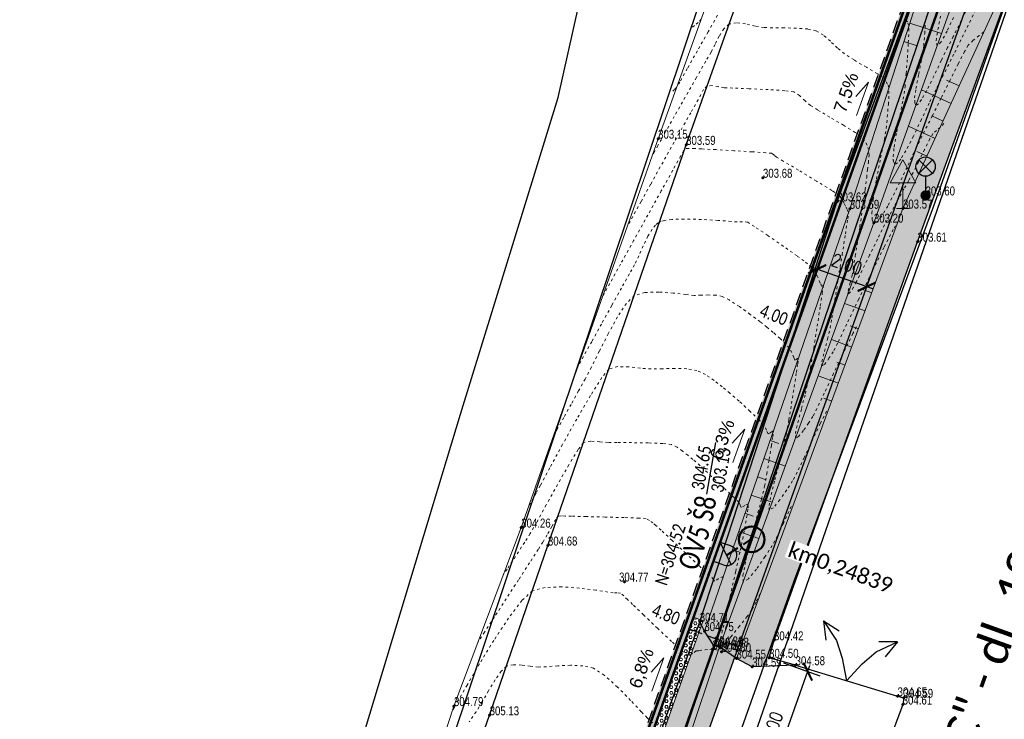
# Model space of a CAD drawing. Header units: feet. Extents: x -783217 to -782936, y -1044805 to -1043930.
# Tile 22 of 81: x -783107 to -783069, y -1044579 to -1044551. Entities that reach past the tile are written whole.
import ezdxf

# ---------------------------------------------------------------- set-up
doc = ezdxf.new("R2010")
doc.units = ezdxf.units.FT
doc.header["$MEASUREMENT"] = 0
for name, pattern in [('ACAD_ISO07W100', [3, 0, -3]), ('DASHED2', [0.375, 0.25, -0.125]), ('V1a', [1, 1, 0]), ('ČÁRKOVANÁ', [0.75, 0.5, -0.25])]:
    doc.linetypes.add(name, pattern=pattern)
doc.layers.get('Defpoints').update_dxf_attribs({"lineweight": 9})
for name, color, linetype, lineweight in [('_DZ vodorovné', 5, 'Continuous', 15), ('BOURÁNÍ', 1, 'Continuous', 50), ('Dopravní zařízen', 7, 'Continuous', 13), ('K_silniční obrubník', 1, 'Continuous', 50), ('K_záhon. obr.', 202, 'Continuous', 30), ('KAN-návrh', 16, 'KANVBRDO', 50), ('KAN-popis', 14, 'Continuous', 30), ('KN_hranice pozemků', 140, 'Continuous', 30), ('popis kan', 1, 'Continuous', 25), ('POPIS-VELKÉ', 1, 'Continuous', 50), ('S_UV NOVÉ', 14, 'Continuous', 30), ('S_UV přípojky', 24, 'DASHED2', 40), ('Vrstevnice', 250, 'ACAD_ISO07W100', 15), ('Vrstva 51', 7, 'Continuous', 0), ('Z_svahování', 36, 'Continuous', 9), ('Z_vjezd', 30, 'Continuous', 30), ('Z_VÝŠKY', 7, 'Continuous', 9), ('Z_VÝŠKY NETISK', 252, 'Continuous', 9), ('ŠRAFY', 9, 'Continuous', 9), ('šrafy varovné pásy', 230, 'Continuous', 5), ('šrafy-chodník pojízdný', 21, 'Continuous', 13)]:
    doc.layers.add(name, color=color, linetype=linetype, lineweight=lineweight)
for name, color, linetype in [('A_kóty směrová', 1, 'Continuous'), ('A_výšky a sklony', 1, 'Continuous'), ('K-HRANA KOMUNIKACE', 1, 'Continuous'), ('nové sklony', 1, 'Continuous'), ('S-Popis', 1, 'Continuous'), ('S_kabely NN', 92, 'SILVNNO'), ('S_KAN_NÁVRH_ZN', 24, 'Continuous'), ('S_LAMPY VO', 1, 'Continuous'), ('S_optický zaměřený', 200, 'SDELSPOJO'), ('Z_hrany ploch', 7, 'Continuous'), ('Z_oploceni', 3, 'PLOTDRTL')]:
    doc.layers.add(name, color=color, linetype=linetype)
doc.layers.add('SRF_CHODNÍKY', color=7, linetype='Continuous', lineweight=25, true_color=0xf5f089)
doc.layers.add('šrafy zeleň', color=7, linetype='Continuous', lineweight=13, true_color=0xdaf1b1)
doc.styles.add('calibri', font='calibri.ttf')
doc.styles.add('Legend', font='calibri.ttf')
doc.styles.add('ROMANS', font='romans.shx', dxfattribs={"width": 0.8})
doc.styles.add('Style-cs_Working', font='cs_Working.shx')
doc.styles.add('znacky', font='arial.ttf')
doc.linetypes.add('6.2321', pattern='A,3.5,-4,[24,dgnlstyle-is.shx,S=0.015865,R=0,X=0,Y=0],6,-3,3.5', length=20)
doc.linetypes.add('KANVBRDO', pattern='A,7,-6.5,[6,civil.shx,S=1,R=0,X=0,Y=0],-6.5', length=20)
doc.linetypes.add('PLOTDRTL', pattern='A,5,[95,civil.shx,S=1,R=0,X=0,Y=0],5', length=10)
doc.linetypes.add('SDELSPOJO', pattern='A,7,-6,[31,civil.shx,S=1,R=0,X=0,Y=0],-6', length=19)
doc.linetypes.add('SILVNNO', pattern='A,7,-6.5,[28,civil.shx,S=1,R=0,X=0,Y=0],-6.5', length=20)
doc.dimstyles.new('situ 250', dxfattribs={"dimscale": 0.25, "dimtxt": 2, "dimasz": 2.2, "dimexe": 2, "dimexo": 2, "dimgap": 0.8, "dimtad": 1, "dimrnd": 0.05, "dimzin": 3, "dimtxsty": 'ROMANS', "dimblk": 'ARCHTICK', "dimcen": 0.09, "dimdle": 1, "dimadec": 1, "dimazin": 3, "dimtfac": 1, "dimtofl": 0, "dimtmove": 0, "dimatfit": 2, "dimldrblk": 'TerminatorOpen_0.5', "dimfxl": 4, "dimfxlon": 1, "dimfrac": 2, "dimtzin": 3, "dimarcsym": 0})

# ---------------------------------------------------------------- blocks, each defined once
blk = doc.blocks.new('5.270')
at = {"layer": 'Dopravní zařízen', "linetype": 'Continuous'}
for p, q in [((0, 3.8), (-1, 2)), ((0, 3.8), (1, 2)), ((1, 2), (-1, 2)), ((0, 2), (0, 0)), ((-0.5, 0), (0.5, 0))]:
    blk.add_line(p, q, dxfattribs=at)
blk = doc.blocks.new('6.560')
at = {"layer": 'S_LAMPY VO', "linetype": 'Continuous'}
h = blk.add_hatch(color=256, dxfattribs=at)
edge = h.paths.add_edge_path()
edge.add_arc((0, 0), 0.4, 0, 360)
for p, q in [((-0.53, 1.72), (0.53, 2.78)), ((-0.53, 2.78), (0.53, 1.72)), ((0, 1.5), (0, 0.4))]:
    blk.add_line(p, q, dxfattribs=at)
blk.add_circle((0, 2.25), 0.75, dxfattribs=at)
blk = doc.blocks.new('Z58')
at = {"layer": 'Z_vjezd'}
for p, q in [((-0.3, 0.4), (-0.16, 0.28)), ((-0.3, 0.4), (-0.24, 0.26)), ((-0.3, 0.4), (-0.16, 0.36)), ((0.16, 0.28), (0.3, 0.4)), ((0.3, 0.4), (0.16, 0.36)), ((0.3, 0.4), (0.24, 0.26)), ((-0.16, 0.28), (-0.08, 0.16)), ((0.08, 0.16), (0.16, 0.28)), ((-0.08, 0.16), (0, 0)), ((0, 0), (0.08, 0.16))]:
    blk.add_line(p, q, dxfattribs=at)
blk = doc.blocks.new('_ArchTick')
at = {"color": 0, "linetype": 'ByBlock', "const_width": 0.15}
blk.add_lwpolyline([(-0.5, -0.5), (0.5, 0.5)], dxfattribs=at)
blk = doc.blocks.new('*D93')
at = {"layer": 'A_kóty směrová', "color": 0, "linetype": 'Continuous', "lineweight": -2, "ltscale": 0.5, "transparency": 16777216}
for p, q in [((-783076.039, -1044561.211), (-783075.871, -1044560.74)), ((-783073.878, -1044561.979), (-783076.274, -1044561.128)), ((-783074.114, -1044561.896), (-783073.946, -1044561.424))]:
    blk.add_line(p, q, dxfattribs=at)
at = {"layer": 'Defpoints', "color": 0, "linetype": 'Continuous', "ltscale": 0.5, "transparency": 16777216}
for p in [(-783076.09, -1044561.355), (-783076.039, -1044561.211), (-783074.165, -1044562.039)]:
    blk.add_point(p, dxfattribs=at)
at = {"layer": 'A_kóty směrová', "color": 0, "linetype": 'Continuous', "lineweight": -2, "ltscale": 0.5, "transparency": 16777216, "xscale": 0.55, "yscale": 0.55, "zscale": 0.55}
for p, rotation in [((-783076.039, -1044561.211), 160.4333316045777), ((-783074.114, -1044561.896), 340.4333316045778)]:
    blk.add_blockref('_ArchTick', p, dxfattribs=dict(at, rotation=rotation))
at = {"layer": 'A_kóty směrová', "color": 0, "linetype": 'Continuous', "ltscale": 0.5, "transparency": 16777216, "insert": (-783074.91, -1044561.085), "char_height": 0.5, "attachment_point": 5, "rotation": 340.4333, "style": 'ROMANS'}
blk.add_mtext('2,00', dxfattribs=at)
blk = doc.blocks.new('TerminatorOpen_0.5')
at = {"color": 0, "linetype": 'ByBlock', "lineweight": -2}
for q in [(-1, 0.25), (-1, 0), (-1, -0.25)]:
    blk.add_line((0, 0), q, dxfattribs=at)
blk = doc.blocks.new('*D94')
at = {"layer": 'A_kóty směrová', "color": 0, "linetype": 'Continuous', "lineweight": -2, "ltscale": 0.5, "transparency": 16777216}
for p, q in [((-783078.168, -1044581.822), (-783076.321, -1044576.641)), ((-783077.347, -1044576.541), (-783075.934, -1044577.044)), ((-783079.026, -1044581.251), (-783077.613, -1044581.754))]:
    blk.add_line(p, q, dxfattribs=at)
at = {"layer": 'Defpoints', "color": 0, "linetype": 'Continuous', "ltscale": 0.5, "transparency": 16777216}
for p in [(-783079.105, -1044575.914), (-783076.405, -1044576.877), (-783080.784, -1044580.624)]:
    blk.add_point(p, dxfattribs=at)
at = {"layer": 'A_kóty směrová', "color": 0, "linetype": 'Continuous', "lineweight": -2, "ltscale": 0.5, "transparency": 16777216, "xscale": 0.55, "yscale": 0.55, "zscale": 0.55}
for p, rotation in [((-783076.405, -1044576.877), 70.38475280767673), ((-783078.084, -1044581.586), 250.3847528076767)]:
    blk.add_blockref('_ArchTick', p, dxfattribs=dict(at, rotation=rotation))
at = {"layer": 'A_kóty směrová', "color": 0, "linetype": 'Continuous', "ltscale": 0.5, "transparency": 16777216, "insert": (-783077.713, -1044579.064), "char_height": 0.5, "attachment_point": 5, "rotation": 70.3848, "style": 'ROMANS'}
blk.add_mtext('5,00', dxfattribs=at)
blk = doc.blocks.new('A$C143a287d')
at = {"layer": 'S_KAN_NÁVRH_ZN', "linetype": 'Continuous', "lineweight": 30, "ltscale": 0.7}
h = blk.add_hatch(color=256, dxfattribs=at)
h.dxf.hatch_style = 1
edge = h.paths.add_edge_path()
edge.add_arc((-0.422, -0.376), 0.4, 131.6822, 266.6822)
edge.add_line((-0.446, -0.776), (-0.046, -0.799))
edge.add_line((-0.046, -0.799), (-0.688, -0.077))
for points in [[(-0.399, 0.023), (0, 0), (-0.046, -0.799), (-0.446, -0.776)], [(-0.688, -0.077), (-0.046, -0.799)]]:
    blk.add_lwpolyline(points, dxfattribs=at)
blk.add_arc((-0.422, -0.376), 0.4, 86.6822, 266.6836, dxfattribs=at)

msp = doc.modelspace()

# ---------------------------------------------------------------- hatches: boundary and pattern name
at = {"layer": 'SRF_CHODNÍKY', "linetype": 'Continuous', "ltscale": 0.5}
h = msp.add_hatch(color=256, dxfattribs=at)
h.dxf.hatch_style = 1
h.paths.add_polyline_path([(-783060.926, -1044524.868), (-783060.439, -1044523.347), (-783062.34, -1044522.67), (-783080.854, -1044574.761), (-783080.478, -1044574.895), (-783080.645, -1044575.366), (-783079.106, -1044575.914)])
at = {"layer": 'ŠRAFY', "linetype": 'Continuous', "ltscale": 0.5}
h = msp.add_hatch(color=256, dxfattribs=at)
h.dxf.hatch_style = 1
h.paths.add_polyline_path([(-783062.34, -1044522.67), (-783062.623, -1044522.57), (-783069.763, -1044542.659), (-783069.47, -1044542.729)])
h.paths.add_polyline_path([(-783069.47, -1044542.729), (-783069.763, -1044542.659), (-783079.224, -1044569.276), (-783078.959, -1044569.428)])
h.paths.add_polyline_path([(-783078.959, -1044569.428), (-783079.224, -1044569.276), (-783093.721, -1044610.064), (-783093.456, -1044610.214)])
h.paths.add_polyline_path([(-783098.775, -1044624.285), (-783098.479, -1044624.347), (-783093.456, -1044610.214), (-783093.721, -1044610.064)])
at = {"layer": 'šrafy varovné pásy', "linetype": 'Continuous', "ltscale": 0.5}
h = msp.add_hatch(dxfattribs=at)
h.set_pattern_fill('HEX', color=256, scale=0.5)
h.set_pattern_definition([(0, (0, 0), (0, 0.108253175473), [0.0625, -0.125]), (120, (0, 0), (-0.09375, -0.0541265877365), [0.0625, -0.125]), (60, (0.0625, 0), (-0.09375, 0.0541265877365), [0.0625, -0.125])])
h.paths.add_polyline_path([(-783082.32, -1044580.078), (-783082.697, -1044579.944), (-783082.864, -1044580.415), (-783082.487, -1044580.549)])
h.paths.add_polyline_path([(-783080.645, -1044575.366), (-783081.022, -1044575.232), (-783082.697, -1044579.944), (-783082.32, -1044580.078)])
h.paths.add_polyline_path([(-783080.478, -1044574.895), (-783080.854, -1044574.761), (-783081.022, -1044575.232), (-783080.645, -1044575.366)])
at = {"layer": 'šrafy zeleň', "linetype": 'Continuous', "ltscale": 0.5}
h = msp.add_hatch(color=256, dxfattribs=at)
h.dxf.hatch_style = 1
h.paths.add_polyline_path([(-783060.365, -1044527.15), (-783060.58, -1044527.09), (-783059.61, -1044524.97), (-783058.974, -1044522.04), (-783059.95, -1044521.82), (-783060.926, -1044524.868), (-783075.759, -1044566.514), (-783074.53, -1044566.789), (-783072.14, -1044560.14), (-783067.59, -1044547.7)])
h.paths.add_polyline_path([(-783079.251, -1044576.321), (-783079.18, -1044576.37), (-783078.57, -1044576.69), (-783078.017, -1044576.67), (-783077.91, -1044576.34), (-783077.72, -1044575.66), (-783074.53, -1044566.789), (-783075.759, -1044566.514)])
h.paths.add_polyline_path([(-783080.33, -1044580.1), (-783080.566, -1044580.012), (-783090.395, -1044607.61), (-783089.211, -1044608.139), (-783087.34, -1044603.13), (-783084.19, -1044595.26), (-783079.71, -1044581.91), (-783079.267, -1044580.538)])
h.paths.add_polyline_path([(-783096.508, -1044624.762), (-783095.549, -1044625.051), (-783089.211, -1044608.139), (-783090.395, -1044607.61)])
at = {"layer": 'šrafy-chodník pojízdný', "linetype": 'Continuous', "ltscale": 0.5, "transparency": 33554687}
h = msp.add_hatch(color=256, dxfattribs=at)
h.dxf.hatch_style = 1
h.paths.add_polyline_path([(-783079.106, -1044575.914), (-783080.645, -1044575.366), (-783082.32, -1044580.078), (-783080.784, -1044580.624)])

# ---------------------------------------------------------------- linework, layer by layer
at = {"layer": '_DZ vodorovné', "linetype": 'V1a', "const_width": 0.1}
msp.add_lwpolyline([(-783062.528, -1044522.603), (-783098.926, -1044625.008), (-783100.114, -1044628.336), (-783102.075, -1044633.946)], dxfattribs=at)
at = {"layer": 'BOURÁNÍ', "color": 146, "linetype": '6.2321', "lineweight": 18, "ltscale": 0.1, "true_color": 0x105689}
msp.add_lwpolyline([(-783081.154, -1044579.836), (-783079.84, -1044575.91)], dxfattribs=at)
at = {"layer": 'K-HRANA KOMUNIKACE', "linetype": 'ČÁRKOVANÁ'}
for points in [[(-783062.623, -1044522.57), (-783098.775, -1044624.285)], [(-783079.105, -1044575.914), (-783081.022, -1044575.232)]]:
    msp.add_lwpolyline(points, dxfattribs=at)
at = {"layer": 'KAN-návrh', "ltscale": 0.5}
msp.add_circle((-783078.588, -1044571.728), 0.5, dxfattribs=at)
at = {"layer": 'KN_hranice pozemků', "linetype": 'Continuous'}
msp.add_line((-783059.85, -1044525.77), (-783073.19, -1044564.12), dxfattribs=at)
at = {"layer": 'nové sklony', "lineweight": 15, "ltscale": 0.1}
for points in [[(-783074.507, -1044555.23), (-783074.038, -1044553.93), (-783074.529, -1044554.482)], [(-783079.326, -1044568.735), (-783078.858, -1044567.435), (-783079.349, -1044567.986)], [(-783082.475, -1044577.645), (-783082.007, -1044576.345), (-783082.498, -1044576.897)]]:
    msp.add_lwpolyline(points, dxfattribs=at)
at = {"layer": 'S-Popis'}
msp.add_lwpolyline([(-783080.333, -1044569.963), (-783079.979, -1044567.957)], dxfattribs=at)
at = {"layer": 'S_kabely NN', "ltscale": 0.2}
msp.add_lwpolyline([(-783059.674, -1044525.622), (-783059.69, -1044526.42), (-783062.37, -1044532.83), (-783066.22, -1044543.82), (-783071.52, -1044558.79), (-783076.96, -1044573.39), (-783080.84, -1044584.31), (-783084.85, -1044595.27), (-783087.76, -1044602.34), (-783089.73, -1044611.34), (-783092.12, -1044620.34), (-783093.64, -1044627.69), (-783094.104, -1044629.334)], dxfattribs=at)
at = {"layer": 'S_optický zaměřený', "ltscale": 0.2, "flags": 128}
msp.add_lwpolyline([(-783134.21, -1044632.63), (-783126.9, -1044630.7), (-783120.03, -1044629.43), (-783119.53, -1044629.27), (-783115.83, -1044626.39), (-783113.32, -1044623.66), (-783105.91, -1044611.59), (-783101.43, -1044602.15), (-783096.31, -1044587.98), (-783089.92, -1044566.85), (-783086.12, -1044554.52), (-783083.93, -1044544.71), (-783085.56, -1044536.16), (-783090.74, -1044529.25), (-783095.32, -1044524.08), (-783096.55, -1044518.88), (-783095.64, -1044513.44), (-783091.08, -1044503.97), (-783087.4, -1044498.42)], dxfattribs=at)
at = {"layer": 'S_UV přípojky', "ltscale": 2}
msp.add_lwpolyline([(-783079.54, -1044572.336), (-783078.588, -1044571.71)], dxfattribs=at)
at = {"layer": 'Vrstevnice', "ltscale": 0.04}
for points, elevation in [([(-783070.061, -1044550.781), (-783070.428, -1044551.522), (-783070.742, -1044552.153), (-783070.962, -1044552.583), (-783071.212, -1044553.09), (-783071.495, -1044553.69), (-783071.776, -1044554.259), (-783071.976, -1044554.61), (-783072.1, -1044554.77), (-783072.165, -1044554.813), (-783072.193, -1044554.813), (-783072.215, -1044554.798), (-783072.242, -1044554.73), (-783072.245, -1044554.545), (-783072.197, -1044554.18), (-783072.088, -1044553.613), (-783071.97, -1044553.021), (-783071.891, -1044552.513), (-783071.852, -1044552.028), (-783071.806, -1044551.368)], 302.8), ([(-783069.768, -1044550.92), (-783070.252, -1044551.892), (-783070.723, -1044552.842), (-783071.129, -1044553.655), (-783071.414, -1044554.211), (-783071.68, -1044554.747), (-783071.981, -1044555.385), (-783072.291, -1044556.033), (-783072.584, -1044556.597), (-783072.787, -1044556.927), (-783072.914, -1044557.072), (-783072.982, -1044557.108), (-783073.011, -1044557.107), (-783073.036, -1044557.091), (-783073.068, -1044557.021), (-783073.082, -1044556.833), (-783073.046, -1044556.458), (-783072.945, -1044555.858), (-783072.814, -1044555.204), (-783072.693, -1044554.593), (-783072.62, -1044554.12), (-783072.575, -1044553.593), (-783072.529, -1044552.98), (-783072.492, -1044552.389), (-783072.469, -1044551.933), (-783072.467, -1044551.723), (-783072.529, -1044551.579), (-783072.622, -1044551.452)], 303), ([(-783079.92, -1044551.326), (-783080.288, -1044551.97), (-783080.704, -1044552.707), (-783081.097, -1044553.402), (-783081.391, -1044553.923), (-783081.513, -1044554.136), (-783081.592, -1044554.211), (-783081.663, -1044554.274)], 303), ([(-783080.557, -1044551.477), (-783080.677, -1044551.6), (-783080.813, -1044551.719), (-783080.908, -1044551.8)], 302.8), ([(-783070.735, -1044551.413), (-783070.985, -1044551.939), (-783071.214, -1044552.364), (-783071.374, -1044552.52), (-783071.41, -1044552.318), (-783071.342, -1044551.883), (-783071.237, -1044551.364)], 302.6), ([(-783069.549, -1044551.974), (-783069.733, -1044552.118), (-783069.964, -1044552.297), (-783070.161, -1044552.49), (-783070.302, -1044552.733), (-783070.549, -1044553.214), (-783070.865, -1044553.849), (-783071.214, -1044554.554), (-783071.559, -1044555.246), (-783071.865, -1044555.839), (-783072.177, -1044556.468), (-783072.543, -1044557.245), (-783072.927, -1044558.047), (-783073.294, -1044558.755), (-783073.55, -1044559.171), (-783073.709, -1044559.355), (-783073.794, -1044559.402), (-783073.83, -1044559.4), (-783073.86, -1044559.379), (-783073.899, -1044559.284), (-783073.913, -1044559.023), (-783073.864, -1044558.508), (-783073.732, -1044557.706), (-783073.569, -1044556.873), (-783073.424, -1044556.162), (-783073.349, -1044555.727), (-783073.309, -1044555.29), (-783073.269, -1044554.8), (-783073.244, -1044554.376), (-783073.248, -1044554.142), (-783073.299, -1044554.003), (-783073.379, -1044553.864), (-783073.473, -1044553.748), (-783073.697, -1044553.599), (-783074.126, -1044553.348), (-783074.604, -1044553.066), (-783074.979, -1044552.829), (-783075.25, -1044552.601), (-783075.522, -1044552.339), (-783075.8, -1044552.096), (-783076.09, -1044551.926), (-783076.411, -1044551.858), (-783076.849, -1044551.826), (-783077.329, -1044551.817), (-783077.774, -1044551.814), (-783078.108, -1044551.803), (-783078.456, -1044551.745), (-783078.83, -1044551.664), (-783079.184, -1044551.617), (-783079.468, -1044551.664), (-783079.679, -1044551.849), (-783079.858, -1044552.138), (-783080.017, -1044552.463), (-783080.172, -1044552.759), (-783080.38, -1044553.117), (-783080.741, -1044553.749), (-783081.175, -1044554.512), (-783081.601, -1044555.263), (-783081.938, -1044555.859), (-783082.106, -1044556.157), (-783082.239, -1044556.395), (-783082.376, -1044556.642), (-783082.47, -1044556.812)], 303.2), ([(-783071.112, -1044555.536), (-783071.252, -1044555.691), (-783071.399, -1044555.805), (-783071.533, -1044555.928), (-783071.65, -1044556.139), (-783071.857, -1044556.552), (-783072.098, -1044557.038), (-783072.316, -1044557.466), (-783072.481, -1044557.769), (-783072.665, -1044558.099), (-783072.857, -1044558.441), (-783073.046, -1044558.781), (-783073.219, -1044559.103), (-783073.413, -1044559.483), (-783073.69, -1044560.039), (-783074, -1044560.666), (-783074.292, -1044561.257), (-783074.516, -1044561.709), (-783074.623, -1044561.914), (-783074.745, -1044562.098), (-783074.849, -1044562.198), (-783074.83, -1044562.049), (-783074.752, -1044561.745), (-783074.682, -1044561.452), (-783074.634, -1044561.173), (-783074.555, -1044560.691), (-783074.464, -1044560.115), (-783074.377, -1044559.556), (-783074.312, -1044559.123), (-783074.245, -1044558.643), (-783074.173, -1044558.11), (-783074.113, -1044557.636), (-783074.078, -1044557.333), (-783074.046, -1044557.065), (-783074.018, -1044556.785), (-783074.028, -1044556.562), (-783074.095, -1044556.379), (-783074.201, -1044556.197), (-783074.324, -1044556.044), (-783074.557, -1044555.884), (-783075.013, -1044555.607), (-783075.549, -1044555.29), (-783076.025, -1044555.008), (-783076.3, -1044554.838), (-783076.511, -1044554.655), (-783076.725, -1044554.454), (-783076.948, -1044554.311), (-783077.299, -1044554.261), (-783077.944, -1044554.219), (-783078.685, -1044554.185), (-783079.324, -1044554.16), (-783079.663, -1044554.145), (-783079.893, -1044554.104), (-783080.132, -1044554.059), (-783080.325, -1044554.077), (-783080.459, -1044554.21), (-783080.568, -1044554.414), (-783080.668, -1044554.611), (-783080.778, -1044554.798), (-783080.961, -1044555.118), (-783081.183, -1044555.509), (-783081.411, -1044555.912), (-783081.611, -1044556.266), (-783081.827, -1044556.653), (-783082.149, -1044557.231), (-783082.523, -1044557.906), (-783082.897, -1044558.58), (-783083.218, -1044559.157), (-783083.43, -1044559.54)], 303.4), ([(-783072.988, -1044559.527), (-783073.078, -1044559.668), (-783073.441, -1044560.369), (-783073.913, -1044561.327), (-783074.421, -1044562.376), (-783074.889, -1044563.352), (-783075.246, -1044564.091), (-783075.415, -1044564.428), (-783075.571, -1044564.667), (-783075.747, -1044564.906), (-783075.867, -1044564.997), (-783075.856, -1044564.815), (-783075.759, -1044564.413), (-783075.633, -1044563.929), (-783075.533, -1044563.503), (-783075.465, -1044563.11), (-783075.351, -1044562.417), (-783075.212, -1044561.555), (-783075.068, -1044560.652), (-783074.941, -1044559.839), (-783074.851, -1044559.246), (-783074.819, -1044559.002), (-783074.868, -1044558.881), (-783074.933, -1044558.763), (-783074.987, -1044558.651), (-783075.074, -1044558.484), (-783075.175, -1044558.34), (-783075.464, -1044558.148), (-783076.068, -1044557.778), (-783076.771, -1044557.355), (-783077.36, -1044557.003), (-783077.621, -1044556.846), (-783077.713, -1044556.767), (-783077.807, -1044556.696), (-783078.037, -1044556.676), (-783078.579, -1044556.641), (-783079.28, -1044556.599), (-783079.988, -1044556.557), (-783080.548, -1044556.526), (-783080.808, -1044556.512), (-783081.041, -1044556.51), (-783081.189, -1044556.513), (-783081.236, -1044556.592), (-783081.352, -1044556.802), (-783081.661, -1044557.358), (-783082.107, -1044558.159), (-783082.631, -1044559.102), (-783083.178, -1044560.086), (-783083.692, -1044561.01), (-783084.115, -1044561.771), (-783084.391, -1044562.268)], 303.6), ([(-783074.512, -1044563.449), (-783074.652, -1044563.719), (-783075.012, -1044564.456), (-783075.399, -1044565.269), (-783075.762, -1044566.036), (-783076.049, -1044566.634), (-783076.208, -1044566.942), (-783076.376, -1044567.202), (-783076.576, -1044567.493), (-783076.762, -1044567.722), (-783076.886, -1044567.795), (-783076.886, -1044567.61), (-783076.792, -1044567.187), (-783076.648, -1044566.632), (-783076.498, -1044566.052), (-783076.385, -1044565.555), (-783076.294, -1044565.036), (-783076.172, -1044564.28), (-783076.039, -1044563.434), (-783075.917, -1044562.645), (-783075.842, -1044562.156), (-783075.807, -1044561.922), (-783075.796, -1044561.846), (-783075.795, -1044561.836), (-783075.803, -1044561.84), (-783075.839, -1044561.861), (-783075.865, -1044561.875), (-783075.917, -1044561.749), (-783076.027, -1044561.491), (-783076.143, -1044561.273), (-783076.265, -1044561.136), (-783076.411, -1044561.006), (-783076.556, -1044560.888), (-783076.825, -1044560.693), (-783077.351, -1044560.322), (-783077.962, -1044559.897), (-783078.484, -1044559.543), (-783078.743, -1044559.382), (-783078.945, -1044559.361), (-783079.154, -1044559.368), (-783079.391, -1044559.35), (-783079.894, -1044559.312), (-783080.544, -1044559.274), (-783081.221, -1044559.258), (-783081.701, -1044559.275), (-783081.986, -1044559.312), (-783082.125, -1044559.351), (-783082.177, -1044559.376), (-783082.23, -1044559.41), (-783082.33, -1044559.494), (-783082.467, -1044559.657), (-783082.629, -1044559.924), (-783082.81, -1044560.304), (-783082.98, -1044560.692), (-783083.152, -1044561.04), (-783083.35, -1044561.391), (-783083.658, -1044561.945), (-783084.035, -1044562.622), (-783084.436, -1044563.345), (-783084.818, -1044564.034), (-783085.137, -1044564.61), (-783085.351, -1044564.996)], 303.8), ([(-783075.675, -1044566.738), (-783075.919, -1044567.223), (-783076.225, -1044567.866), (-783076.541, -1044568.538), (-783076.817, -1044569.111), (-783077, -1044569.456), (-783077.224, -1044569.803), (-783077.492, -1044570.191), (-783077.74, -1044570.496), (-783077.905, -1044570.593), (-783077.914, -1044570.412), (-783077.83, -1044569.991), (-783077.687, -1044569.416), (-783077.517, -1044568.769), (-783077.356, -1044568.138), (-783077.236, -1044567.606), (-783077.141, -1044567.075), (-783077.037, -1044566.444), (-783076.935, -1044565.801), (-783076.849, -1044565.233), (-783076.799, -1044564.891), (-783076.777, -1044564.73), (-783076.771, -1044564.678), (-783076.771, -1044564.671), (-783076.776, -1044564.671), (-783076.802, -1044564.685), (-783076.856, -1044564.72), (-783076.908, -1044564.746), (-783076.95, -1044564.651), (-783077.031, -1044564.454), (-783077.125, -1044564.277), (-783077.26, -1044564.129), (-783077.487, -1044563.909), (-783077.752, -1044563.67), (-783077.996, -1044563.464), (-783078.257, -1044563.26), (-783078.642, -1044562.972), (-783079.07, -1044562.666), (-783079.46, -1044562.409), (-783079.732, -1044562.268), (-783079.987, -1044562.22), (-783080.269, -1044562.214), (-783080.557, -1044562.226), (-783080.828, -1044562.232), (-783081.15, -1044562.201), (-783081.64, -1044562.142), (-783082.204, -1044562.099), (-783082.744, -1044562.116), (-783083.164, -1044562.238), (-783083.467, -1044562.54), (-783083.813, -1044563.067), (-783084.173, -1044563.722), (-783084.521, -1044564.408), (-783084.829, -1044565.029), (-783085.069, -1044565.488), (-783085.331, -1044565.952), (-783085.621, -1044566.473), (-783085.904, -1044566.985), (-783086.146, -1044567.424), (-783086.312, -1044567.724)], 304), ([(-783077.049, -1044570.453), (-783077.137, -1044570.638), (-783077.357, -1044571.117), (-783077.588, -1044571.597), (-783077.793, -1044571.97), (-783078.073, -1044572.404), (-783078.407, -1044572.889), (-783078.717, -1044573.27), (-783078.923, -1044573.392), (-783078.929, -1044573.133), (-783078.811, -1044572.535), (-783078.617, -1044571.744), (-783078.399, -1044570.904), (-783078.206, -1044570.16), (-783078.088, -1044569.658), (-783078.002, -1044569.18), (-783077.907, -1044568.617), (-783077.821, -1044568.078), (-783077.771, -1044567.736), (-783077.749, -1044567.57), (-783077.745, -1044567.514), (-783077.746, -1044567.505), (-783077.756, -1044567.505), (-783077.793, -1044567.525), (-783077.871, -1044567.579), (-783077.951, -1044567.618), (-783078.016, -1044567.48), (-783078.107, -1044567.281), (-783078.289, -1044567.091), (-783078.655, -1044566.739), (-783079.079, -1044566.348), (-783079.436, -1044566.039), (-783079.734, -1044565.794), (-783080.054, -1044565.538), (-783080.387, -1044565.311), (-783080.721, -1044565.154), (-783081.114, -1044565.085), (-783081.586, -1044565.074), (-783082.07, -1044565.088), (-783082.502, -1044565.096), (-783082.922, -1044565.063), (-783083.374, -1044565.012), (-783083.803, -1044565.005), (-783084.151, -1044565.1), (-783084.424, -1044565.43), (-783084.865, -1044566.128), (-783085.4, -1044567.046), (-783085.953, -1044568.035), (-783086.451, -1044568.946), (-783086.82, -1044569.629), (-783086.985, -1044569.936), (-783087.09, -1044570.122), (-783087.198, -1044570.318), (-783087.272, -1044570.452)], 304.2), ([(-783078.265, -1044573.845), (-783078.42, -1044574.176), (-783078.586, -1044574.484), (-783078.764, -1044574.727), (-783079.062, -1044575.105), (-783079.388, -1044575.51), (-783079.609, -1044575.779), (-783079.72, -1044575.914), (-783079.757, -1044575.958), (-783079.762, -1044575.964), (-783079.771, -1044575.96), (-783079.809, -1044575.937), (-783079.836, -1044575.92), (-783079.952, -1044575.897), (-783080.065, -1044575.874), (-783080.098, -1044575.803), (-783079.996, -1044575.846), (-783079.872, -1044575.877), (-783079.798, -1044575.592), (-783079.634, -1044574.883), (-783079.425, -1044573.946), (-783079.21, -1044572.974), (-783079.035, -1044572.164), (-783078.94, -1044571.71), (-783078.866, -1044571.321), (-783078.787, -1044570.876), (-783078.729, -1044570.505), (-783078.722, -1044570.34), (-783078.86, -1044570.409), (-783078.994, -1044570.489), (-783079.042, -1044570.397), (-783079.088, -1044570.284), (-783079.261, -1044570.115), (-783079.659, -1044569.737), (-783080.149, -1044569.277), (-783080.599, -1044568.861), (-783080.876, -1044568.615), (-783081.069, -1044568.456), (-783081.277, -1044568.289), (-783081.493, -1044568.142), (-783081.71, -1044568.04), (-783082.048, -1044567.996), (-783082.616, -1044567.973), (-783083.262, -1044567.963), (-783083.833, -1044567.961), (-783084.176, -1044567.96), (-783084.508, -1044567.93), (-783084.855, -1044567.904), (-783085.138, -1044567.963), (-783085.348, -1044568.235), (-783085.707, -1044568.826), (-783086.143, -1044569.592), (-783086.587, -1044570.39), (-783086.967, -1044571.075), (-783087.213, -1044571.503), (-783087.425, -1044571.84), (-783087.667, -1044572.214), (-783087.906, -1044572.58), (-783088.112, -1044572.892), (-783088.252, -1044573.106)], 304.4), ([(-783079.696, -1044573.237), (-783079.698, -1044573.174), (-783079.883, -1044573.256), (-783080.036, -1044573.361), (-783080.07, -1044573.288), (-783080.23, -1044573.137), (-783080.629, -1044572.762), (-783081.152, -1044572.271), (-783081.685, -1044571.774), (-783082.111, -1044571.377), (-783082.316, -1044571.191), (-783082.436, -1044571.092), (-783082.566, -1044570.994), (-783082.699, -1044570.927), (-783082.974, -1044570.904), (-783083.559, -1044570.881), (-783084.298, -1044570.86), (-783085.031, -1044570.842), (-783085.602, -1044570.829), (-783085.85, -1044570.824), (-783085.994, -1044570.813), (-783086.125, -1044570.825), (-783086.213, -1044570.952), (-783086.37, -1044571.226), (-783086.552, -1044571.552), (-783086.718, -1044571.837), (-783086.897, -1044572.118), (-783087.233, -1044572.638), (-783087.668, -1044573.308), (-783088.144, -1044574.04), (-783088.603, -1044574.747), (-783088.988, -1044575.339), (-783089.241, -1044575.728)], 304.6), ([(-783079.896, -1044576.044), (-783079.956, -1044576.029), (-783080.12, -1044576.01), (-783080.31, -1044576.02), (-783080.545, -1044576.049), (-783080.664, -1044576.066), (-783080.753, -1044576.068), (-783080.883, -1044576.167), (-783081.078, -1044576.257), (-783081.278, -1044576.096), (-783081.709, -1044575.703), (-783082.255, -1044575.189), (-783082.8, -1044574.67), (-783083.228, -1044574.259), (-783083.425, -1044574.071), (-783083.569, -1044573.925), (-783083.698, -1044573.819), (-783083.834, -1044573.807), (-783083.978, -1044573.813), (-783084.183, -1044573.779), (-783084.657, -1044573.704), (-783085.293, -1044573.625), (-783085.987, -1044573.578), (-783086.633, -1044573.602), (-783087.125, -1044573.733), (-783087.531, -1044574.105), (-783088.054, -1044574.793), (-783088.627, -1044575.662), (-783089.187, -1044576.576), (-783089.669, -1044577.4), (-783090.008, -1044577.996), (-783090.139, -1044578.231), (-783090.187, -1044578.302), (-783090.226, -1044578.36), (-783090.222, -1044578.327)], 304.8), ([(-783082.446, -1044578.878), (-783082.66, -1044578.678), (-783082.886, -1044578.439), (-783083.301, -1044577.997), (-783083.812, -1044577.481), (-783084.326, -1044577.02), (-783084.749, -1044576.744), (-783085.157, -1044576.651), (-783085.643, -1044576.631), (-783086.139, -1044576.654), (-783086.579, -1044576.688), (-783086.894, -1044576.702), (-783087.208, -1044576.672), (-783087.546, -1044576.625), (-783087.868, -1044576.609), (-783088.134, -1044576.67), (-783088.337, -1044576.861), (-783088.575, -1044577.203), (-783088.831, -1044577.625), (-783089.085, -1044578.062), (-783089.321, -1044578.442), (-783089.583, -1044578.835)], 305)]:
    msp.add_lwpolyline(points, dxfattribs=dict(at, elevation=elevation))
at = {"layer": 'Vrstva 51', "color": 7, "linetype": 'Continuous', "lineweight": 53}
for p in [(-783082.23, -1044556.13), (-783081.14, -1044556.37), (-783078.15, -1044557.65), (-783071.82, -1044558.34), (-783075.26, -1044558.57), (-783074.77, -1044558.86), (-783072.7, -1044558.85), (-783073.83, -1044559.4), (-783072.14, -1044560.14), (-783087.56, -1044571.27), (-783086.52, -1044571.97), (-783083.54, -1044573.38), (-783080.61, -1044574.94), (-783080.43, -1044575.3), (-783077.72, -1044575.66), (-783080.12, -1044576.01), (-783080.06, -1044575.86), (-783079.84, -1044575.91), (-783079.76, -1044576.11), (-783079.18, -1044576.37), (-783077.91, -1044576.34), (-783078.57, -1044576.69), (-783076.88, -1044576.63), (-783072.91, -1044577.84), (-783072.67, -1044577.9), (-783090.18, -1044578.22), (-783072.71, -1044578.16), (-783088.79, -1044578.58)]:
    msp.add_point(p, dxfattribs=at)
at = {"layer": 'Z_hrany ploch', "linetype": 'Continuous', "flags": 128}
for points in [[(-783093.09, -1044609.25), (-783090.85, -1044603.07), (-783087.45, -1044594.06), (-783082.43, -1044580.06), (-783080.61, -1044574.94), (-783075.26, -1044558.57), (-783070.75, -1044546.4), (-783064.87, -1044529.05), (-783062.68, -1044523.7), (-783062.34, -1044522.67), (-783061.58, -1044521.32), (-783060.38, -1044519.66)], [(-783108.66, -1044629.62), (-783106.23, -1044627.87), (-783104.99, -1044624.45), (-783098.76, -1044606.92), (-783096.54, -1044600.29), (-783093.21, -1044591.23), (-783088.79, -1044578.58), (-783086.52, -1044571.97), (-783081.14, -1044556.37), (-783076.68, -1044543.82), (-783071.05, -1044527.48), (-783069.78, -1044522.09), (-783069.11, -1044520.14)], [(-783079.18, -1044576.37), (-783079.84, -1044575.91), (-783080.06, -1044575.86), (-783080.43, -1044575.3), (-783080.61, -1044574.94)], [(-783076.88, -1044576.63), (-783078.57, -1044576.69), (-783079.18, -1044576.37)]]:
    msp.add_lwpolyline(points, dxfattribs=at)
at = {"layer": 'Z_oploceni', "ltscale": 0.5, "flags": 128}
for points in [[(-783077.72, -1044575.66), (-783072.14, -1044560.14), (-783067.59, -1044547.7), (-783060.15, -1044527.21)], [(-783076.88, -1044576.63), (-783077.91, -1044576.34), (-783077.72, -1044575.66)], [(-783072.91, -1044577.84), (-783072.67, -1044577.9), (-783072.71, -1044578.16)]]:
    msp.add_lwpolyline(points, dxfattribs=at)
at = {"layer": 'Z_svahování', "linetype": 'Continuous', "flags": 128}
for points in [[(-783080.43, -1044575.3), (-783074.77, -1044558.86), (-783070.75, -1044546.4), (-783064.52, -1044529.03), (-783062.66, -1044524.19)], [(-783079.84, -1044575.91), (-783073.83, -1044559.4), (-783069.45, -1044547.13), (-783063.4, -1044529.4), (-783062, -1044524.56)], [(-783106.13, -1044624.37), (-783099.93, -1044606.48), (-783097.68, -1044600.2), (-783094.2, -1044590.51), (-783090.18, -1044578.22), (-783087.56, -1044571.27), (-783082.23, -1044556.13), (-783077.69, -1044543.5), (-783072.23, -1044527.26)], [(-783079.18, -1044576.37), (-783072.7, -1044558.85), (-783067.59, -1044547.7)], [(-783072.437, -1044551.628), (-783071.198, -1044552.028)], [(-783072.667, -1044552.342), (-783072.18, -1044552.499)], [(-783070.513, -1044554.078), (-783071, -1044553.855)], [(-783070.826, -1044554.76), (-783071.984, -1044554.229)], [(-783071.138, -1044555.442), (-783071.578, -1044555.24)], [(-783071.451, -1044556.124), (-783072.49, -1044555.647)], [(-783071.763, -1044556.805), (-783072.155, -1044556.626)], [(-783073.914, -1044562.132), (-783074.235, -1044562.013)], [(-783074.174, -1044562.835), (-783074.973, -1044562.54)], [(-783074.434, -1044563.539), (-783074.752, -1044563.421)], [(-783074.694, -1044564.242), (-783075.486, -1044563.949)], [(-783074.954, -1044564.945), (-783075.27, -1044564.829)], [(-783075.215, -1044565.649), (-783075.999, -1044565.359)], [(-783075.475, -1044566.352), (-783075.787, -1044566.237)], [(-783077.874, -1044567.875), (-783077.533, -1044567.992)], [(-783078.118, -1044568.584), (-783077.278, -1044568.873)], [(-783078.362, -1044569.293), (-783078.031, -1044569.407)], [(-783078.606, -1044570.002), (-783077.792, -1044570.283)], [(-783078.85, -1044570.711), (-783078.529, -1044570.822)], [(-783079.094, -1044571.42), (-783078.305, -1044571.692)], [(-783079.338, -1044572.13), (-783079.028, -1044572.237)]]:
    msp.add_lwpolyline(points, dxfattribs=at)
at = {"layer": 'Z_vjezd', "flags": 128}
for points in [[(-783076.88, -1044576.63), (-783072.91, -1044577.84)], [(-783072.71, -1044578.16), (-783073.11, -1044579.24)]]:
    msp.add_lwpolyline(points, dxfattribs=at)
at = {"layer": 'šrafy varovné pásy'}
for points in [[(-783082.487, -1044580.548), (-783080.478, -1044574.894)], [(-783080.478, -1044574.895), (-783080.854, -1044574.761)]]:
    msp.add_lwpolyline(points, dxfattribs=at)

# ---------------------------------------------------------------- block references
at = {"layer": 'Dopravní zařízen', "linetype": 'Continuous', "xscale": 0.5, "yscale": 0.5, "zscale": 0.5}
msp.add_blockref('5.270', (-783072.7, -1044558.85), dxfattribs=at)
at = {"layer": 'S_KAN_NÁVRH_ZN', "ltscale": 0.5, "rotation": 164.0511204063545}
msp.add_blockref('A$C143a287d', (-783080.075, -1044572.595), dxfattribs=at)
at = {"layer": 'S_LAMPY VO', "linetype": 'Continuous', "xscale": 0.5, "yscale": 0.5, "zscale": 0.5}
msp.add_blockref('6.560', (-783071.82, -1044558.34), dxfattribs=at)
at = {"layer": 'Z_vjezd', "xscale": 4.999999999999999, "yscale": 4.999999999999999, "rotation": 344.2783838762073}
msp.add_blockref('Z58', (-783074.895, -1044577.235), dxfattribs=at)

# ---------------------------------------------------------------- texts
at = {"layer": 'A_výšky a sklony', "style": 'znacky', "width": 0.8}
for s, p in [('4.00', (-783078.318, -1044563.023)), ('4.80', (-783082.518, -1044574.679))]:
    msp.add_text(s, height=0.5, rotation=338.5381, dxfattribs=at).set_placement(p)
at = {"layer": 'KAN-popis', "style": 'calibri', "width": 0.8}
msp.add_text('Š8', height=0.8, rotation=80, dxfattribs=at).set_placement((-783080.119, -1044571.067))
at = {"layer": 'nové sklony', "style": 'znacky'}
for s, p in [('7,5%%%', (-783074.944, -1044555.163)), ('6,3%%%', (-783079.764, -1044568.668)), ('6,8%%%', (-783082.913, -1044577.578))]:
    msp.add_text(s, height=0.5, rotation=70.6705, dxfattribs=at).set_placement(p)
at = {"layer": 'S-Popis', "style": 'Legend', "width": 0.8}
for s, rotation, p in [('304.65', 80, (-783080.452, -1044569.836)), ('303.13', 80, (-783079.696, -1044569.932)), ('N=304.52', 72.03, (-783081.901, -1044573.561))]:
    msp.add_text(s, height=0.5, rotation=rotation, dxfattribs=at).set_placement(p)
at = {"layer": 'S_UV NOVÉ', "style": 'Legend', "width": 0.8}
msp.add_text('OV5', height=0.8, rotation=72.0332, dxfattribs=at).set_placement((-783080.714, -1044572.988))
at = {"layer": 'Z_VÝŠKY', "linetype": 'Continuous', "style": 'Style-cs_Working', "width": 0.8}
for s, p in [('303.15', (-783082.23, -1044556.13)), ('303.68', (-783078.15, -1044557.65)), ('303.60', (-783071.82, -1044558.34)), ('303.62', (-783075.26, -1044558.57)), ('303.57', (-783072.7, -1044558.85)), ('303.20', (-783073.83, -1044559.4)), ('303.61', (-783072.14, -1044560.14)), ('304.26', (-783087.56, -1044571.27)), ('304.68', (-783086.52, -1044571.97)), ('304.77', (-783083.753, -1044573.372)), ('304.71', (-783080.61, -1044574.94)), ('304.42', (-783077.72, -1044575.66)), ('304.36', (-783080.06, -1044575.86)), ('304.59', (-783078.57, -1044576.69)), ('304.58', (-783076.88, -1044576.63)), ('304.65', (-783072.91, -1044577.84)), ('304.79', (-783090.18, -1044578.22)), ('304.61', (-783072.71, -1044578.16)), ('305.13', (-783088.79, -1044578.58))]:
    msp.add_text(s, height=0.35, dxfattribs=at).set_placement(p)
at = {"layer": 'Z_VÝŠKY NETISK', "linetype": 'Continuous', "style": 'Style-cs_Working', "width": 0.8}
for s, p in [('303.59', (-783081.14, -1044556.37)), ('303.59', (-783074.77, -1044558.86)), ('304.75', (-783080.43, -1044575.3)), ('304.80', (-783080.12, -1044576.01)), ('304.38', (-783079.84, -1044575.91)), ('304.80', (-783079.76, -1044576.11)), ('304.55', (-783079.18, -1044576.37)), ('304.50', (-783077.91, -1044576.34)), ('304.59', (-783072.67, -1044577.9))]:
    msp.add_text(s, height=0.35, dxfattribs=at).set_placement(p)

# ---------------------------------------------------------------- dimensions: what is measured, and where the dimension line sits
at = {"layer": 'A_kóty směrová', "linetype": 'Continuous', "ltscale": 0.5}
dim = msp.add_aligned_dim(p1=(-783074.165, -1044562.039), p2=(-783076.09, -1044561.355), distance=-0.152, text='2,00', dimstyle='situ 250', dxfattribs=at)
dim.commit()
dim.dimension.update_dxf_attribs({"geometry": '*D93', "text_midpoint": (-783074.91, -1044561.085)})
dim = msp.add_aligned_dim(p1=(-783080.784, -1044580.624), p2=(-783079.105, -1044575.914), distance=-2.866, dimstyle='situ 250', dxfattribs=at)
dim.commit()
dim.dimension.update_dxf_attribs({"geometry": '*D94', "text_midpoint": (-783077.713, -1044579.064)})

# ---------------------------------------------------------------- next in the draw order: texts
at = {"layer": 'POPIS-VELKÉ', "linetype": 'ByBlock', "insert": (-783073.026, -1044584.734), "char_height": 1.3, "attachment_point": 1, "rotation": 70.2731, "style": 'calibri', "bg_fill": 3, "box_fill_scale": 1, "bg_fill_color": 256, "bg_fill_transparency": 0}
msp.add_mtext_dynamic_manual_height_columns('ÚSEK "C" - dl. 126m', width=16.09452, gutter_width=1, heights=[0], dxfattribs=at)

# ---------------------------------------------------------------- next in the draw order: linework, layer by layer
at = {"layer": 'K_silniční obrubník', "linetype": 'Continuous', "ltscale": 0.5}
msp.add_lwpolyline([(-783096.885, -1044642.586), (-783097.773, -1044642.293, -0.417715), (-783101.886, -1044634.011, -0.003097), (-783099.84, -1044628.165), (-783062.34, -1044522.67)], format="xyb", dxfattribs=at)
at = {"layer": 'K_záhon. obr.'}
msp.add_lwpolyline([(-783096.885, -1044642.586), (-783096.259, -1044640.686), (-783097.147, -1044640.394, -0.417715), (-783099.994, -1044634.66, -0.003098), (-783097.956, -1044628.836), (-783060.926, -1044524.868)], format="xyb", dxfattribs=at)
at = {"layer": 'KAN-návrh', "ltscale": 0.2}
msp.add_lwpolyline([(-783096.633, -1044623.04), (-783062, -1044524.56)], dxfattribs=at)

# ---------------------------------------------------------------- next in the draw order: texts
at = {"layer": 'popis kan', "ltscale": 0.5, "insert": (-783077.019, -1044571.816), "char_height": 0.6, "attachment_point": 1, "rotation": 339.8529, "style": 'Legend', "bg_fill": 3, "box_fill_scale": 1.1, "bg_fill_color": 256, "bg_fill_transparency": 0}
msp.add_mtext_dynamic_manual_height_columns('km0,24839', width=3.10135, gutter_width=3.75, heights=[0], dxfattribs=at)

# ---------------------------------------------------------------- next in the draw order: linework, layer by layer
at = {"layer": 'KN_hranice pozemků', "linetype": 'Continuous'}
for p, q in [((-783057.21, -1044508.29), (-783089.55, -1044603.92)), ((-783071.47, -1044523.51), (-783105.88, -1044626.18)), ((-783073.19, -1044564.12), (-783084.03, -1044595.29))]:
    msp.add_line(p, q, dxfattribs=at)

doc.saveas('drawing.dxf')
